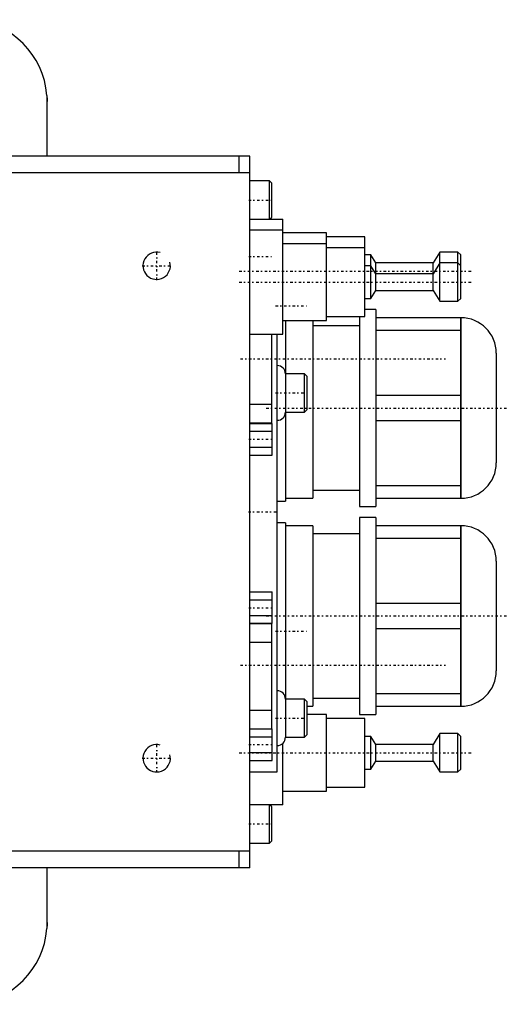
# Model space of a CAD drawing. Extents: x -502 to 174, y -90 to 90.
# Tile 6 of 6: x 85 to 174, y -90 to 90. Entities that reach past the tile are written whole.
import ezdxf

# ---------------------------------------------------------------- set-up
doc = ezdxf.new("R2010")
doc.units = 0
doc.linetypes.add('CENTER', pattern=[1.5, 0.45, -0.5, 0.05, -0.5])
for name, color, linetype in [('AM_0', 7, 'CONTINUOUS'), ('AM_10', 7, 'CONTINUOUS'), ('AM_7', 7, 'CENTER')]:
    doc.layers.add(name, color=color, linetype=linetype)

msp = doc.modelspace()

# ---------------------------------------------------------------- linework, layer by layer
at = {"layer": 'AM_0', "color": 7, "linetype": 'CONTINUOUS'}
for p, q in [((89.96, 76.12), (89.96, 65)), ((90, 65), (90, 75)), ((127, 65), (46.64, 65)), ((125, 65), (125, 62)), ((127, -65), (127, 65)), ((127, 62), (56.95, 62)), ((130.6, 60.5), (127, 60.5)), ((131, 60.1), (130.6, 60.5)), ((130.6, 53.5), (130.6, 60.5)), ((131, 53.9), (131, 60.1)), ((127, 53.5), (133, 53.5)), ((130.6, 53.5), (131, 53.9)), ((133, 32.5), (133, 53.5)), ((133, 51.5), (127, 51.5)), ((141, 51), (133, 51)), ((141, 35), (141, 51)), ((141, 49), (133, 49)), ((148, 50.25), (141, 50.25)), ((148, 35.75), (148, 50.25)), ((148, 48.25), (141, 48.25)), ((149.1, 47), (148, 47)), ((150, 45.5), (149.1, 47)), ((149.1, 39), (149.1, 47)), ((161.7, 47.5), (160.5, 45.5)), ((165, 47.5), (161.7, 47.5)), ((161.7, 38.5), (161.7, 47.5)), ((165.5, 47), (165, 47.5)), ((165, 38.5), (165, 47.5)), ((165.5, 39), (165.5, 47)), ((149.1, 45), (148, 45)), ((150, 43.5), (149.1, 45)), ((160.5, 45.5), (150, 45.5)), ((150, 40.5), (150, 45.5)), ((161.7, 45.5), (160.5, 43.5)), ((160.5, 40.5), (160.5, 45.5)), ((165, 45.5), (161.7, 45.5)), ((165.5, 45), (165, 45.5)), ((160.5, 43.5), (150, 43.5)), ((149.1, 39), (150, 40.5)), ((150, 40.5), (160.5, 40.5)), ((160.5, 40.5), (161.7, 38.5)), ((148, 39), (149.1, 39)), ((161.7, 38.5), (165, 38.5)), ((165, 38.5), (165.5, 39)), ((150, 37), (148, 37)), ((150, 37), (150, 1)), ((133, 35), (141, 35)), ((133.5, 35.02), (133.5, 2)), ((138.5, 35.02), (138.5, 2.5)), ((141, 35.75), (148, 35.75)), ((147, 35.76), (147, 1)), ((165.51, 35.5), (150, 35.5)), ((165.47, 35.5), (165.47, 2.5)), ((165.51, 35.5), (165.51, 2.5)), ((127, 32.5), (133, 32.5)), ((131, 16.3), (131, 32.5)), ((132, -47.5), (132, 32.53)), ((147, 34), (138.5, 34)), ((150, 33.23), (165.47, 33.23)), ((172, 29.01), (172, 8.99)), ((137, 25.25), (133.5, 25.25)), ((137.5, 24.75), (137, 25.25)), ((137, 18.25), (137, 25.25)), ((137.5, 18.75), (137.5, 24.75)), ((165.47, 21.27), (150, 21.27)), ((127, 19.7), (131, 19.7)), ((133.5, 18.25), (137, 18.25)), ((137, 18.25), (137.5, 18.75)), ((127, 16.3), (131, 16.3)), ((150, 16.73), (165.47, 16.73)), ((127, 16.19), (131.1, 16.19)), ((127, 14.74), (131.1, 14.74)), ((131.1, 10.41), (131.1, 16.19)), ((127, 11.86), (131.1, 11.86)), ((127, 10.41), (131.1, 10.41)), ((138.5, 4), (147, 4)), ((165.47, 4.77), (150, 4.77)), ((132, 2), (133.5, 2)), ((133.5, 2.5), (138.5, 2.5)), ((150, 2.5), (165.51, 2.5)), ((147, 1), (150, 1)), ((150, -1), (147, -1)), ((147, -1), (147, -37)), ((150, -1), (150, -37)), ((133.5, -2), (132, -2)), ((133.5, -2), (133.5, -41.17)), ((138.5, -2.5), (133.5, -2.5)), ((138.5, -2.5), (138.5, -35.5)), ((165.51, -2.5), (150, -2.5)), ((165.47, -2.5), (165.47, -35.5)), ((165.51, -2.5), (165.51, -35.5)), ((147, -4), (138.5, -4)), ((150, -4.77), (165.47, -4.77)), ((172, -8.99), (172, -29.01)), ((127, -14.61), (131.1, -14.61)), ((127, -16.06), (131.1, -16.06)), ((131.1, -20.39), (131.1, -14.61)), ((165.47, -16.73), (150, -16.73)), ((127, -18.94), (131.1, -18.94)), ((127, -20.39), (131.1, -20.39)), ((131, -20.4), (127, -20.4)), ((131, -39.6), (131, -20.4)), ((150, -21.27), (165.47, -21.27)), ((127, -23.8), (131, -23.8)), ((137, -34.17), (133.5, -34.17)), ((137.5, -34.67), (137, -34.17)), ((137, -41.17), (137, -34.17)), ((138.5, -34), (147, -34)), ((165.47, -33.23), (150, -33.23)), ((137.5, -40.67), (137.5, -34.67)), ((137.5, -35.5), (138.5, -35.5)), ((150, -35.5), (165.51, -35.5)), ((127, -36.2), (131, -36.2)), ((141, -37), (137.5, -37)), ((141, -51), (141, -37)), ((148, -37.75), (141, -37.75)), ((147, -37), (150, -37)), ((148, -50.25), (148, -37.75)), ((127, -39.6), (131, -39.6)), ((127, -39.61), (131.1, -39.61)), ((127, -41.06), (131.1, -41.06)), ((131.1, -45.39), (131.1, -39.61)), ((133.5, -41.17), (137, -41.17)), ((137, -41.17), (137.5, -40.67)), ((149.1, -41), (148, -41)), ((150, -42.5), (149.1, -41)), ((149.1, -47), (149.1, -41)), ((161.7, -40.5), (160.5, -42.5)), ((165, -40.5), (161.7, -40.5)), ((161.7, -47.5), (161.7, -40.5)), ((165.5, -41), (165, -40.5)), ((165, -47.5), (165, -40.5)), ((165.5, -47), (165.5, -41)), ((133, -53.5), (133, -42.29)), ((160.5, -42.5), (150, -42.5)), ((150, -45.5), (150, -42.5)), ((160.5, -45.5), (160.5, -42.5)), ((127, -43.94), (131.1, -43.94)), ((127, -45.39), (131.1, -45.39)), ((149.1, -47), (150, -45.5)), ((150, -45.5), (160.5, -45.5)), ((160.5, -45.5), (161.7, -47.5)), ((127, -47.5), (132, -47.5)), ((148, -47), (149.1, -47)), ((161.7, -47.5), (165, -47.5)), ((165, -47.5), (165.5, -47)), ((141, -50.25), (148, -50.25)), ((133, -51), (141, -51)), ((133, -53.5), (127, -53.5)), ((131, -53.9), (130.6, -53.5)), ((130.6, -60.5), (130.6, -53.5)), ((131, -60.1), (131, -53.9)), ((127, -60.5), (130.6, -60.5)), ((130.6, -60.5), (131, -60.1)), ((127, -62), (56.95, -62)), ((125, -62), (125, -65)), ((127, -65), (46.64, -65)), ((89.96, -65), (89.96, -76.12)), ((90, -75), (90, -65))]:
    msp.add_line(p, q, dxfattribs=at)
for points in [[(89.96, 76.12, 0), (89.97, 75.93, 0), (89.99, 75.56, 0), (90, 75.18, 0), (90, 75, 0)], [(90, -75, 0), (90, -75.18, 0), (89.99, -75.56, 0), (89.97, -75.93, 0), (89.96, -76.12, 0)]]:
    msp.add_polyline3d(points, dxfattribs=at)
for centre, radius, start, end in [((75, 75), 15, 4.2866, 85.7134), ((165.51, 29.01), 6.49, 0, 90), ((132, 25.25), 1.5, 0, 90), ((132, 18.25), 1.5, 270, 0), ((165.51, 8.99), 6.49, 270, 0), ((165.51, -8.99), 6.49, 0, 90), ((165.51, -29.01), 6.49, 270, 0), ((132, -34.17), 1.5, 0, 90), ((132, -41.17), 1.5, 270, 0), ((75, -75), 15, 274.2866, 355.7134)]:
    msp.add_arc(centre, radius, start, end, dxfattribs=at)
at = {"layer": 'AM_10', "color": 7, "linetype": 'CONTINUOUS'}
for centre in [(110, 45), (110, -45)]:
    msp.add_arc(centre, 2.5, 75, 15, dxfattribs=at)
at = {"layer": 'AM_7', "color": 4, "linetype": 'CENTER'}
for p, q in [((126.8, 57), (131.2, 57)), ((110, 42.37), (110, 47.63)), ((107.38, 45), (112.62, 45)), ((126.8, 46.7), (131.31, 46.7)), ((125.08, 44), (167.43, 44)), ((125.08, 42), (167.43, 42)), ((131.72, 37.67), (137.78, 37.67)), ((125.3, 28), (162.7, 28)), ((131.72, 21.75), (137.78, 21.75)), ((130, 19), (174, 19)), ((126.8, 13.3), (131.31, 13.3)), ((126.75, 0), (132.25, 0)), ((126.8, -17.5), (131.31, -17.5)), ((130, -19), (174, -19)), ((131.72, -21.75), (137.78, -21.75)), ((125.3, -28), (162.7, -28)), ((131.72, -37.67), (137.78, -37.67)), ((110, -47.63), (110, -42.37)), ((126.8, -42.5), (131.31, -42.5)), ((125.08, -44), (167.43, -44)), ((107.38, -45), (112.62, -45)), ((126.8, -57), (131.2, -57))]:
    msp.add_line(p, q, dxfattribs=at)

doc.saveas('drawing.dxf')
